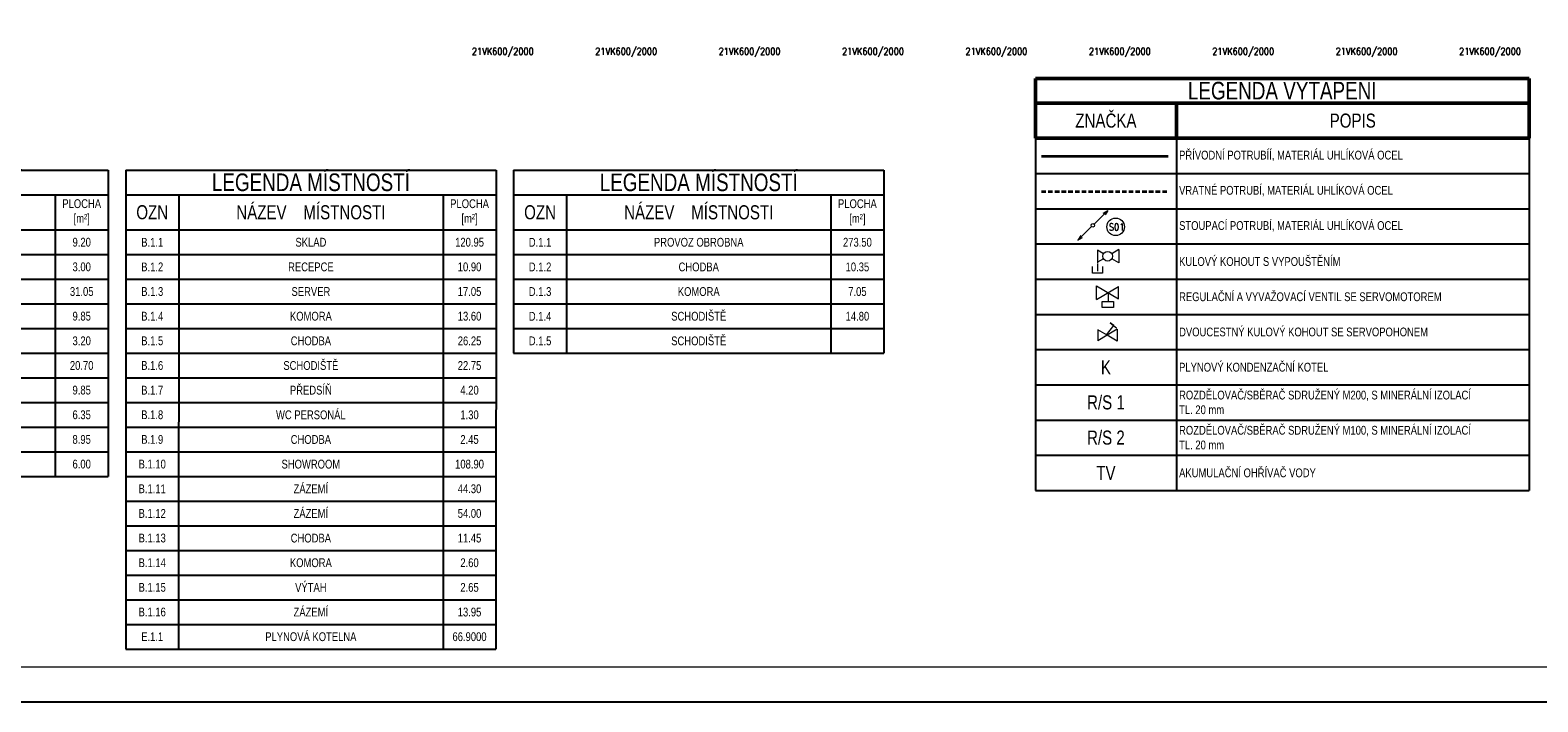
# Model space of a CAD drawing. Header units: millimetres. Extents: x 852228 to 2308442, y -221817 to -112108.
# Tile 2 of 24: x 907067 to 949827, y -196108 to -177034. Entities that reach past the tile are written whole.
import ezdxf

# ---------------------------------------------------------------- set-up
doc = ezdxf.new("R2010")
doc.units = ezdxf.units.MM
doc.header["$LTSCALE"] = 10
doc.linetypes.add('DASHED', pattern=[19.05, 12.7, -6.35])
for name, color, linetype, lineweight in [('_UT_stoupacky', 70, 'Continuous', 15), ('_UT_telesa', 40, 'Continuous', 15), ('_UT_zarizeni', 50, 'Continuous', 15), ('AA_FORMÁTY TISK', 7, 'Continuous', 15), ('AA_Tabulky místností', 4, 'Continuous', 13), ('Kóty_obecně', 7, 'Continuous', 25), ('T-p_privodni', 1, 'Continuous', 35), ('T-p_zpetne', 5, 'DASHED', 35)]:
    doc.layers.add(name, color=color, linetype=linetype, lineweight=lineweight)
doc.layers.add('AA_FORMÁTY NETISK', color=40, linetype='Continuous', plot=False)
doc.styles.add('Popis', font='simplex.shx', dxfattribs={"width": 0.85, "height": 150})
doc.styles.get("Standard").update_dxf_attribs({"font": 'ic-simplex.shx', "width": 0.8})

# ---------------------------------------------------------------- blocks, each defined once
blk = doc.blocks.new('*T150')
at = {"layer": 'AA_Tabulky místností', "color": 0, "linetype": 'ByBlock', "lineweight": -2, "transparency": 16777216}
for p, q in [((0, 0), (-1, -13600)), ((0, 0), (10500, -1)), ((10500, -1), (10499, -13601)), ((0, -700), (10500, -701)), ((1500, -700), (1499, -13600)), ((9000, -701), (8999, -13601)), ((0, -1700), (10500, -1701)), ((0, -2400), (10500, -2401)), ((0, -3100), (10500, -3101)), ((0, -3800), (10500, -3801)), ((0, -4500), (10500, -4501)), ((-1, -5200), (10499, -5201)), ((-1, -5900), (10499, -5901)), ((-1, -6600), (10499, -6601)), ((-1, -7300), (10499, -7301)), ((-1, -8000), (10499, -8001)), ((-1, -8700), (10499, -8701)), ((-1, -9400), (10499, -9401)), ((-1, -10100), (10499, -10101)), ((-1, -10800), (10499, -10801)), ((-1, -11500), (10499, -11501)), ((-1, -12200), (10499, -12201)), ((-1, -12900), (10499, -12901)), ((-1, -13600), (10499, -13601))]:
    blk.add_line(p, q, dxfattribs=at)
at = {"layer": 'AA_Tabulky místností', "transparency": 16777216, "attachment_point": 5, "rotation": 359.9944}
for s, insert, char_height, width in [('LEGEND{\\Fc:\\program files\\ab studio\\cadkonplus 2018\\2018\\fonts\\ic-simplex|c238;A} MÍSTNOSTÍ', (5250, -351), 500, 10497), ('NÁZEV    MÍSTNOSTI', (5250, -1201), 400, 7497), ('PLOCHA [m²]', (9750, -1201), 250, 1497), ('OZN', (750, -1200), 400, 1497), ('B.1.1', (750, -2050), 250, 1497), ('SKLAD', (5250, -2051), 250, 7497), ('120.95', (9750, -2051), 250, 1497), ('B.1.2', (750, -2750), 250, 1497), ('RECEPCE', (5250, -2751), 250, 7497), ('10.90', (9750, -2751), 250, 1497), ('B.1.3', (750, -3450), 250, 1497), ('SERVER', (5250, -3451), 250, 7497), ('17.05', (9750, -3451), 250, 1497), ('B.1.4', (750, -4150), 250, 1497), ('KOMORA', (5250, -4151), 250, 7497), ('13.60', (9750, -4151), 250, 1497), ('B.1.5', (750, -4850), 250, 1497), ('CHODBA', (5250, -4851), 250, 7497), ('26.25', (9750, -4851), 250, 1497), ('B.1.6', (749, -5550), 250, 1497), ('SCHODIŠTĚ', (5249, -5551), 250, 7497), ('22.75', (9749, -5551), 250, 1497), ('B.1.7', (749, -6250), 250, 1497), ('PŘEDSÍŇ', (5249, -6251), 250, 7497), ('4.20', (9749, -6251), 250, 1497), ('B.1.8', (749, -6950), 250, 1497), ('WC PERSONÁL', (5249, -6951), 250, 7497), ('1.30', (9749, -6951), 250, 1497), ('B.1.9', (749, -7650), 250, 1497), ('CHODBA', (5249, -7651), 250, 7497), ('2.45', (9749, -7651), 250, 1497), ('B.1.10', (749, -8350), 250, 1497), ('SHOWROOM', (5249, -8351), 250, 7497), ('108.90', (9749, -8351), 250, 1497), ('B.1.11', (749, -9050), 250, 1497), ('ZÁZEMÍ', (5249, -9051), 250, 7497), ('44.30', (9749, -9051), 250, 1497), ('B.1.12', (749, -9750), 250, 1497), ('ZÁZEMÍ', (5249, -9751), 250, 7497), ('54.00', (9749, -9751), 250, 1497), ('B.1.13', (749, -10450), 250, 1497), ('CHODBA', (5249, -10451), 250, 7497), ('11.45', (9749, -10451), 250, 1497), ('B.1.14', (749, -11150), 250, 1497), ('KOMORA', (5249, -11151), 250, 7497), ('2.60', (9749, -11151), 250, 1497), ('B.1.15', (749, -11850), 250, 1497), ('VÝTAH', (5249, -11851), 250, 7497), ('2.65', (9749, -11851), 250, 1497), ('B.1.16', (749, -12550), 250, 1497), ('ZÁZEMÍ', (5249, -12551), 250, 7497), ('13.95', (9749, -12551), 250, 1497), ('E.1.1', (749, -13250), 250, 1497), ('PLYNOVÁ KOTELNA', (5249, -13251), 250, 7497), ('66.9000', (9749, -13251), 250, 1497)]:
    blk.add_mtext(s, dxfattribs=dict(at, insert=insert, char_height=char_height, width=width))
blk = doc.blocks.new('*T151')
at = {"layer": 'AA_Tabulky místností', "color": 0, "linetype": 'ByBlock', "lineweight": -2, "transparency": 16777216}
for p, q in [((0, 0), (-1, -5200)), ((0, 0), (10500, -1)), ((10500, -1), (10499, -5201)), ((0, -700), (10500, -701)), ((1500, -700), (1499, -5200)), ((9000, -701), (8999, -5201)), ((0, -1700), (10500, -1701)), ((0, -2400), (10500, -2401)), ((0, -3100), (10500, -3101)), ((0, -3800), (10500, -3801)), ((0, -4500), (10500, -4501)), ((-1, -5200), (10499, -5201))]:
    blk.add_line(p, q, dxfattribs=at)
at = {"layer": 'AA_Tabulky místností', "transparency": 16777216, "attachment_point": 5, "rotation": 359.9944}
for s, insert, char_height, width in [('LEGEND{\\Fc:\\program files\\ab studio\\cadkonplus 2018\\2018\\fonts\\ic-simplex|c238;A} MÍSTNOSTÍ', (5250, -351), 500, 10497), ('NÁZEV    MÍSTNOSTI', (5250, -1201), 400, 7497), ('PLOCHA [m²]', (9750, -1201), 250, 1497), ('OZN', (750, -1200), 400, 1497), ('D.1.1', (750, -2050), 250, 1497), ('PROVOZ OBR{\\Fc:\\program files\\ab studio\\cadkonplus 2018\\2018\\fonts\\ic-simplex|c238;O}BNA', (5250, -2051), 250, 7497), ('273.50', (9750, -2051), 250, 1497), ('D.1.2', (750, -2750), 250, 1497), ('CHODBA', (5250, -2751), 250, 7497), ('10.35', (9750, -2751), 250, 1497), ('D.1.3', (750, -3450), 250, 1497), ('KOMORA', (5250, -3451), 250, 7497), ('7.05', (9750, -3451), 250, 1497), ('D.1.4', (750, -4150), 250, 1497), ('SCHODIŠTĚ', (5250, -4151), 250, 7497), ('14.80', (9750, -4151), 250, 1497), ('D.1.5', (750, -4850), 250, 1497), ('SCHODIŠTĚ', (5250, -4851), 250, 7497)]:
    blk.add_mtext(s, dxfattribs=dict(at, insert=insert, char_height=char_height, width=width))
blk = doc.blocks.new('*T152')
at = {"layer": 'AA_Tabulky místností', "color": 0, "linetype": 'ByBlock', "lineweight": -2, "transparency": 16777216}
for p, q in [((0, 0), (-1, -8700)), ((0, 0), (10500, -1)), ((10500, -1), (10499, -8701)), ((0, -700), (10500, -701)), ((1500, -700), (1499, -8700)), ((9000, -701), (8999, -8701)), ((0, -1700), (10500, -1701)), ((0, -2400), (10500, -2401)), ((0, -3100), (10500, -3101)), ((0, -3800), (10500, -3801)), ((0, -4500), (10500, -4501)), ((-1, -5200), (10499, -5201)), ((-1, -5900), (10499, -5901)), ((-1, -6600), (10499, -6601)), ((-1, -7300), (10499, -7301)), ((-1, -8000), (10499, -8001)), ((-1, -8700), (10499, -8701))]:
    blk.add_line(p, q, dxfattribs=at)
at = {"layer": 'AA_Tabulky místností', "transparency": 16777216, "attachment_point": 5, "rotation": 359.9944}
for s, insert, char_height, width in [('LEGEND{\\Fc:\\program files\\ab studio\\cadkonplus 2018\\2018\\fonts\\ic-simplex|c238;A} MÍSTNOSTÍ', (5250, -351), 500, 10497), ('NÁZEV    MÍSTNOSTI', (5250, -1201), 400, 7497), ('PLOCHA [m²]', (9750, -1201), 250, 1497), ('OZN', (750, -1200), 400, 1497), ('A.1.18', (750, -2050), 250, 1497), ('WC MUŽI', (5250, -2051), 250, 7497), ('9.20', (9750, -2051), 250, 1497), ('SKLAD HYG. POTŘEB', (5250, -2751), 250, 7497), ('A.1.19', (750, -2750), 250, 1497), ('3.00', (9750, -2751), 250, 1497), ('A.1.20', (750, -3450), 250, 1497), ('ŠATNA MUŽI', (5250, -3451), 250, 7497), ('31.05', (9750, -3451), 250, 1497), ('A.1.21', (750, -4150), 250, 1497), ('SPRCHA MUŽI', (5250, -4151), 250, 7497), ('9.85', (9750, -4151), 250, 1497), ('A.1.22', (750, -4850), 250, 1497), ('CHODBA ŽENY', (5250, -4851), 250, 7497), ('3.20', (9750, -4851), 250, 1497), ('A.1.23', (749, -5550), 250, 1497), ('ŠATNA ŽENY ', (5249, -5551), 250, 7497), ('20.70', (9749, -5551), 250, 1497), ('A.1.24', (749, -6250), 250, 1497), ('SPRCHY ŽENY', (5249, -6251), 250, 7497), ('9.85', (9749, -6251), 250, 1497), ('A.1.25', (749, -6950), 250, 1497), ('PŘDSÍŃ ŽENY', (5249, -6951), 250, 7497), ('6.35', (9749, -6951), 250, 1497), ('A.1.26', (749, -7650), 250, 1497), ('WC ŽENY', (5249, -7651), 250, 7497), ('8.95', (9749, -7651), 250, 1497), ('SCHODIŠTĚ', (5249, -8351), 250, 7497), ('A.1.27', (749, -8350), 250, 1497), ('6.00', (9749, -8351), 250, 1497)]:
    blk.add_mtext(s, dxfattribs=dict(at, insert=insert, char_height=char_height, width=width))
blk = doc.blocks.new('*T160')
at = {"layer": 'Kóty_obecně', "color": 6, "linetype": 'ByBlock', "lineweight": 50, "transparency": 16777216}
for p, q in [((0, 0), (14000, 0)), ((0, 0), (0, -1700)), ((14000, 0), (14000, -1700)), ((0, -700), (14000, -700)), ((4000, -700), (4000, -1700)), ((0, -1700), (14000, -1700))]:
    blk.add_line(p, q, dxfattribs=at)
at = {"layer": 'Kóty_obecně', "color": 0, "linetype": 'ByBlock', "lineweight": -2, "transparency": 16777216}
for p, q in [((0, -1700), (0, -11700)), ((4000, -1700), (4000, -11700)), ((14000, -1700), (14000, -11700)), ((0, -2700), (14000, -2700)), ((0, -3700), (14000, -3700)), ((0, -4700), (14000, -4700)), ((0, -5700), (14000, -5700)), ((0, -6700), (14000, -6700)), ((0, -7700), (14000, -7700)), ((0, -8700), (14000, -8700)), ((0, -9700), (14000, -9700)), ((0, -10700), (14000, -10700)), ((0, -11700), (14000, -11700))]:
    blk.add_line(p, q, dxfattribs=at)
at = {"layer": 'Kóty_obecně', "color": 0, "transparency": 16777216}
for s, insert, char_height, width, attachment_point in [('{\\Fc:\\program files\\ab studio\\cadkonplus 2018\\2018\\fonts\\ic-simplex|c238;LEGENDA VYTÁPĚNÍ}', (7000, -350), 500, 13997, 5), ('Z{\\Fc:\\program files\\ab studio\\cadkonplus 2018\\2018\\fonts\\ic-simplex|c238;NAČKA}', (2000, -1200), 400, 3997, 5), ('P{\\Fc:\\program files\\ab studio\\cadkonplus 2018\\2018\\fonts\\ic-simplex|c238;OPIS}', (9000, -1200), 400, 9997, 5), ('\\A1;{\\Fc:\\program files\\ab studio\\cadkonplus 2018\\2018\\fonts\\ic-simplex|c238; PŘÍVODNÍ POTRUBÍÍ, MATERIÁL UHLÍKOVÁ OCEL}', (4001.5, -2200), 250, 9997, 4), ('{\\Fc:\\program files\\ab studio\\cadkonplus 2018\\2018\\fonts\\ic-simplex|c238; VRATNÉ POTRUBÍ, MATERIÁL UHLÍKOVÁ OCEL}', (4001.5, -3200), 250, 9997, 4), ('{\\Fc:\\program files\\ab studio\\cadkonplus 2018\\2018\\fonts\\ic-simplex|c238; STOUPACÍ POTRUBÍ, MATERIÁL UHLÍKOVÁ OCEL}', (4001.5, -4200), 250, 9997, 4), ('{\\Fc:\\program files\\ab studio\\cadkonplus 2018\\2018\\fonts\\ic-simplex|c238; KULOVÝ KOHOUT S VYPOUŠTĚNÍM}', (4001.5, -5200), 250, 9997, 4), ('{\\Fc:\\program files\\ab studio\\cadkonplus 2018\\2018\\fonts\\ic-simplex|c238; REGULAČNÍ A VYVAŽOVACÍ VENTIL SE SERVOMOTOREM}', (4001.5, -6200), 250, 9997, 4), ('{\\Fc:\\program files\\ab studio\\cadkonplus 2018\\2018\\fonts\\ic-simplex|c238; DVOUCESTNÝ KULOVÝ KOHOUT SE SERVOPOHONEM}', (4001.5, -7200), 250, 9997, 4), ('{\\Fc:\\program files\\ab studio\\cadkonplus 2018\\2018\\fonts\\ic-simplex|c238;K}', (2000, -8200), 400, 3997, 5), ('\\A1;{\\Fc:\\program files\\ab studio\\cadkonplus 2018\\2018\\fonts\\ic-simplex|c238; PLYNOVÝ KONDENZAČNÍ KOTEL}', (4001.5, -8200), 250, 9997, 4), ('{\\Fc:\\program files\\ab studio\\cadkonplus 2018\\2018\\fonts\\ic-simplex|c238;R/S 1}', (2000, -9200), 400, 3997, 5), ('{\\Fc:\\program files\\ab studio\\cadkonplus 2018\\2018\\fonts\\ic-simplex|c238; ROZDĚLOVAČ/SBĚRAČ SDRUŽENÝ M200, S MINERÁLNÍ IZOLACÍ\\P TL. 20 mm}', (4001.5, -9200), 250, 9997, 4), ('{\\Fc:\\program files\\ab studio\\cadkonplus 2018\\2018\\fonts\\ic-simplex|c238; ROZDĚLOVAČ/SBĚRAČ SDRUŽENÝ M100, S MINERÁLNÍ IZOLACÍ\\P TL. 20 mm}', (4001.5, -10200), 250, 9997, 4), ('{\\Fc:\\program files\\ab studio\\cadkonplus 2018\\2018\\fonts\\ic-simplex|c238;R/S 2}', (2000, -10200), 400, 3997, 5), ('T{\\Fc:\\program files\\ab studio\\cadkonplus 2018\\2018\\fonts\\ic-simplex|c238;V}', (2000, -11200), 400, 3997, 5), ('{\\Fc:\\program files\\ab studio\\cadkonplus 2018\\2018\\fonts\\ic-simplex|c238; AKUMULAČNÍ OHŘÍVAČ VODY}', (4001.5, -11200), 250, 9997, 4)]:
    blk.add_mtext(s, dxfattribs=dict(at, insert=insert, char_height=char_height, width=width, attachment_point=attachment_point))
blk = doc.blocks.new('*U79')
at = {"color": 0, "linetype": 'ByBlock', "lineweight": -2}
for p, q in [((35, 35), (424, 424)), ((424, 424), (292, 345)), ((345, 292), (424, 424)), ((-35, -35), (-424, -424)), ((-424, -424), (-345, -292)), ((-292, -345), (-424, -424))]:
    blk.add_line(p, q, dxfattribs=at)
blk.add_circle((0, 0), 50, dxfattribs=at)

msp = doc.modelspace()

# ---------------------------------------------------------------- linework, layer by layer
at = {"layer": '_UT_stoupacky'}
msp.add_circle((937853, -182620), 250, dxfattribs=at)
at = {"layer": '_UT_zarizeni'}
for p, q in [((937340, -183282), (937340, -183642)), ((937507, -183382), (937340, -183282)), ((937941, -183265), (937745, -183382)), ((937941, -183265), (937941, -183642)), ((937200, -183937), (937200, -183743)), ((937507, -183524), (937340, -183625)), ((937340, -183659), (937340, -183880)), ((937477, -183743), (937477, -183937)), ((937941, -183642), (937745, -183524)), ((937477, -183937), (937200, -183937)), ((937313, -184681), (937313, -184293)), ((937313, -184293), (937933, -184664)), ((937313, -184681), (937933, -184310)), ((937638, -184487), (937638, -184736)), ((937933, -184664), (937933, -184310)), ((937347, -185541), (937347, -185855)), ((937609, -185698), (937347, -185541)), ((937591, -185687), (937797, -185425)), ((937897, -185525), (937609, -185698)), ((937797, -185425), (937698, -185347)), ((937698, -185347), (937877, -185488)), ((937897, -185525), (937897, -185870)), ((937609, -185698), (937347, -185855)), ((937897, -185870), (937609, -185698))]:
    msp.add_line(p, q, dxfattribs=at)
msp.add_lwpolyline([(937473, -184906), (937473, -184736), (937789, -184736), (937789, -184906), (937473, -184906)], close=True, dxfattribs=at)
msp.add_circle((937626, -183453), 138, dxfattribs=at)
at = {"layer": 'AA_FORMÁTY NETISK'}
msp.add_lwpolyline([(1005077, -112108), (886277, -112108), (886277, -196108), (1005077, -196108)], close=True, dxfattribs=at)
at = {"layer": 'AA_FORMÁTY TISK'}
msp.add_lwpolyline([(1004077, -113108), (887277, -113108), (887277, -195108), (1004077, -195108)], close=True, dxfattribs=at)
at = {"layer": 'T-p_privodni'}
msp.add_lwpolyline([(935749, -180613), (939344, -180613)], dxfattribs=at)
at = {"layer": 'T-p_zpetne'}
msp.add_lwpolyline([(935749, -181613), (939344, -181613)], dxfattribs=at)

# ---------------------------------------------------------------- block references
for name, p in [('*T160', (935577, -178406)), ('*T152', (898779, -181006)), ('*T150', (909779, -181007)), ('*T151', (920779, -181008))]:
    msp.add_blockref(name, p)
at = {"layer": '_UT_stoupacky', "rotation": 180}
msp.add_blockref('*U79', (937208, -182575), dxfattribs=at)

# ---------------------------------------------------------------- texts
at = {"layer": '_UT_stoupacky', "insert": (937662, -182525), "char_height": 200, "attachment_point": 1, "style": 'Popis'}
msp.add_mtext_dynamic_manual_height_columns('{\\fsimplex|b0|i0|c0|p2;S0\\fsimplex|b0|i0|c238|p2;1}', width=4855.27, gutter_width=500, heights=[2626], dxfattribs=at)
at = {"layer": '_UT_telesa', "char_height": 200, "attachment_point": 1, "style": 'Popis'}
for insert in [(919593, -177533), (923093, -177533), (926593, -177533), (930093, -177533), (933593, -177533), (937093, -177533), (940593, -177533), (944093, -177533), (947593, -177533)]:
    msp.add_mtext_dynamic_manual_height_columns('\\fsimplex|b0|i0|c0|p0;\\W0.85;21VK600/2000\\P', width=5871.89, gutter_width=500, heights=[2626], dxfattribs=dict(at, insert=insert))

doc.saveas('drawing.dxf')
